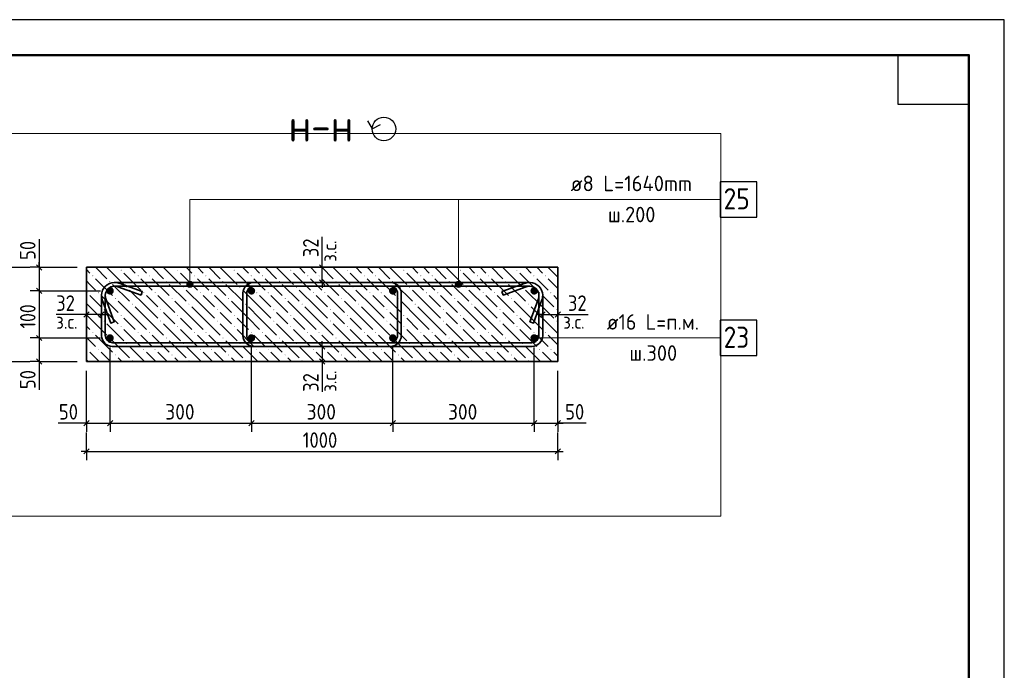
# Model space of a CAD drawing. Header units: millimetres. Extents: x 0 to 42000, y 0 to 29700.
# Tile 12 of 12: x 28072 to 42000, y 20491 to 29700. Entities that reach past the tile are written whole.
import ezdxf

# ---------------------------------------------------------------- set-up
doc = ezdxf.new("R2010")
doc.units = ezdxf.units.MM
for name, color, linetype, lineweight in [('S1 Продольная арматура', 7, 'Continuous', 35), ('Standard', 7, 'Continuous', 25), ('ЖБ Пилон', 7, 'Continuous', 35), ('Заголовок чертежа', 7, 'Continuous', 25), ('Позиционная метка линия выноска', 7, 'Continuous', 13)]:
    doc.layers.add(name, color=color, linetype=linetype, lineweight=lineweight)
doc.layers.add('Размерная выноска', color=7, linetype='Continuous')
doc.layers.add('Хомут', color=7, linetype='Continuous', lineweight=25, true_color=0x6e3c1e)
doc.styles.add('ISOCPEUR', font='txt')

msp = doc.modelspace()

# ---------------------------------------------------------------- hatches: boundary and pattern name
at = {"layer": 'S1 Продольная арматура', "linetype": 'Continuous', "lineweight": 18, "transparency": 33554687}
for points in [[(29403, 25862), (29399, 25882), (29387, 25899), (29370, 25911), (29350, 25915), (29329, 25911), (29312, 25899), (29300, 25882), (29296, 25862), (29300, 25841), (29312, 25824), (29329, 25812), (29350, 25808), (29370, 25812), (29387, 25824), (29399, 25841)], [(29403, 25862), (29399, 25882), (29387, 25899), (29370, 25911), (29350, 25915), (29329, 25911), (29312, 25899), (29300, 25882), (29296, 25862), (29300, 25841), (29312, 25824), (29329, 25812), (29350, 25808), (29370, 25812), (29387, 25824), (29399, 25841)], [(31403, 25862), (31399, 25882), (31387, 25899), (31370, 25911), (31350, 25915), (31329, 25911), (31312, 25899), (31300, 25882), (31296, 25862), (31300, 25841), (31312, 25824), (31329, 25812), (31350, 25808), (31370, 25812), (31387, 25824), (31399, 25841)], [(31403, 25862), (31399, 25882), (31387, 25899), (31370, 25911), (31350, 25915), (31329, 25911), (31312, 25899), (31300, 25882), (31296, 25862), (31300, 25841), (31312, 25824), (31329, 25812), (31350, 25808), (31370, 25812), (31387, 25824), (31399, 25841)], [(33403, 25862), (33399, 25882), (33387, 25899), (33370, 25911), (33350, 25915), (33329, 25911), (33312, 25899), (33300, 25882), (33296, 25862), (33300, 25841), (33312, 25824), (33329, 25812), (33350, 25808), (33370, 25812), (33387, 25824), (33399, 25841)], [(33403, 25862), (33399, 25882), (33387, 25899), (33370, 25911), (33350, 25915), (33329, 25911), (33312, 25899), (33300, 25882), (33296, 25862), (33300, 25841), (33312, 25824), (33329, 25812), (33350, 25808), (33370, 25812), (33387, 25824), (33399, 25841)], [(35403, 25862), (35399, 25882), (35387, 25899), (35370, 25911), (35350, 25915), (35329, 25911), (35312, 25899), (35300, 25882), (35296, 25862), (35300, 25841), (35312, 25824), (35329, 25812), (35350, 25808), (35370, 25812), (35387, 25824), (35399, 25841)], [(35403, 25862), (35399, 25882), (35387, 25899), (35370, 25911), (35350, 25915), (35329, 25911), (35312, 25899), (35300, 25882), (35296, 25862), (35300, 25841), (35312, 25824), (35329, 25812), (35350, 25808), (35370, 25812), (35387, 25824), (35399, 25841)], [(29403, 25195), (29399, 25215), (29387, 25233), (29370, 25244), (29350, 25248), (29329, 25244), (29312, 25233), (29300, 25215), (29296, 25195), (29300, 25175), (29312, 25157), (29329, 25146), (29350, 25142), (29370, 25146), (29387, 25157), (29399, 25175)], [(29403, 25195), (29399, 25215), (29387, 25233), (29370, 25244), (29350, 25248), (29329, 25244), (29312, 25233), (29300, 25215), (29296, 25195), (29300, 25175), (29312, 25157), (29329, 25146), (29350, 25142), (29370, 25146), (29387, 25157), (29399, 25175)], [(31403, 25195), (31399, 25215), (31387, 25233), (31370, 25244), (31350, 25248), (31329, 25244), (31312, 25233), (31300, 25215), (31296, 25195), (31300, 25175), (31312, 25157), (31329, 25146), (31350, 25142), (31370, 25146), (31387, 25157), (31399, 25175)], [(31403, 25195), (31399, 25215), (31387, 25233), (31370, 25244), (31350, 25248), (31329, 25244), (31312, 25233), (31300, 25215), (31296, 25195), (31300, 25175), (31312, 25157), (31329, 25146), (31350, 25142), (31370, 25146), (31387, 25157), (31399, 25175)], [(33403, 25195), (33399, 25215), (33387, 25233), (33370, 25244), (33350, 25248), (33329, 25244), (33312, 25233), (33300, 25215), (33296, 25195), (33300, 25175), (33312, 25157), (33329, 25146), (33350, 25142), (33370, 25146), (33387, 25157), (33399, 25175)], [(33403, 25195), (33399, 25215), (33387, 25233), (33370, 25244), (33350, 25248), (33329, 25244), (33312, 25233), (33300, 25215), (33296, 25195), (33300, 25175), (33312, 25157), (33329, 25146), (33350, 25142), (33370, 25146), (33387, 25157), (33399, 25175)], [(35403, 25195), (35399, 25215), (35387, 25233), (35370, 25244), (35350, 25248), (35329, 25244), (35312, 25233), (35300, 25215), (35296, 25195), (35300, 25175), (35312, 25157), (35329, 25146), (35350, 25142), (35370, 25146), (35387, 25157), (35399, 25175)], [(35403, 25195), (35399, 25215), (35387, 25233), (35370, 25244), (35350, 25248), (35329, 25244), (35312, 25233), (35300, 25215), (35296, 25195), (35300, 25175), (35312, 25157), (35329, 25146), (35350, 25142), (35370, 25146), (35387, 25157), (35399, 25175)]]:
    msp.add_hatch(color=7, dxfattribs=at).paths.add_polyline_path(points)
at = {"layer": 'ЖБ Пилон', "linetype": 'Continuous', "lineweight": 18, "transparency": 33554687}
for points in [[(29100, 26074), (29106, 26081), (29113, 26074), (29106, 26068)], [(29500, 26154), (29506, 26161), (29513, 26154), (29506, 26148)], [(29740, 26074), (29746, 26081), (29753, 26074), (29746, 26068)], [(29900, 26074), (29906, 26081), (29913, 26074), (29906, 26068)], [(30300, 26154), (30306, 26161), (30313, 26154), (30306, 26148)], [(30540, 26074), (30546, 26081), (30553, 26074), (30546, 26068)], [(30700, 26074), (30706, 26081), (30713, 26074), (30706, 26068)], [(31100, 26154), (31106, 26161), (31113, 26154), (31106, 26148)], [(31340, 26074), (31346, 26081), (31353, 26074), (31346, 26068)], [(31500, 26074), (31506, 26081), (31513, 26074), (31506, 26068)], [(31900, 26154), (31906, 26161), (31913, 26154), (31906, 26148)], [(32140, 26074), (32146, 26081), (32153, 26074), (32146, 26068)], [(32300, 26074), (32306, 26081), (32313, 26074), (32306, 26068)], [(32700, 26154), (32706, 26161), (32713, 26154), (32706, 26148)], [(32940, 26074), (32946, 26081), (32953, 26074), (32946, 26068)], [(33100, 26074), (33106, 26081), (33113, 26074), (33106, 26068)], [(33500, 26154), (33506, 26161), (33513, 26154), (33506, 26148)], [(33740, 26074), (33746, 26081), (33753, 26074), (33746, 26068)], [(33900, 26074), (33906, 26081), (33913, 26074), (33906, 26068)], [(34300, 26154), (34306, 26161), (34313, 26154), (34306, 26148)], [(34540, 26074), (34546, 26081), (34553, 26074), (34546, 26068)], [(34700, 26074), (34706, 26081), (34713, 26074), (34706, 26068)], [(35100, 26154), (35106, 26161), (35113, 26154), (35106, 26148)], [(35340, 26074), (35346, 26081), (35353, 26074), (35346, 26068)], [(35500, 26074), (35506, 26081), (35513, 26074), (35506, 26068)], [(29340, 25994), (29346, 26001), (29353, 25994), (29346, 25988)], [(29580, 25914), (29586, 25921), (29593, 25914), (29586, 25908)], [(30140, 25994), (30146, 26001), (30153, 25994), (30146, 25988)], [(30380, 25914), (30386, 25921), (30393, 25914), (30386, 25908)], [(30940, 25994), (30946, 26001), (30953, 25994), (30946, 25988)], [(31180, 25914), (31186, 25921), (31193, 25914), (31186, 25908)], [(31740, 25994), (31746, 26001), (31753, 25994), (31746, 25988)], [(31980, 25914), (31986, 25921), (31993, 25914), (31986, 25908)], [(32540, 25994), (32546, 26001), (32553, 25994), (32546, 25988)], [(32780, 25914), (32786, 25921), (32793, 25914), (32786, 25908)], [(33340, 25994), (33346, 26001), (33353, 25994), (33346, 25988)], [(33580, 25914), (33586, 25921), (33593, 25914), (33586, 25908)], [(34140, 25994), (34146, 26001), (34153, 25994), (34146, 25988)], [(34380, 25914), (34386, 25921), (34393, 25914), (34386, 25908)], [(34940, 25994), (34946, 26001), (34953, 25994), (34946, 25988)], [(35180, 25914), (35186, 25921), (35193, 25914), (35186, 25908)], [(29020, 25834), (29026, 25841), (29033, 25834), (29026, 25828)], [(29180, 25834), (29186, 25841), (29193, 25834), (29186, 25828)], [(29820, 25834), (29826, 25841), (29833, 25834), (29826, 25828)], [(29980, 25834), (29986, 25841), (29993, 25834), (29986, 25828)], [(30620, 25834), (30626, 25841), (30633, 25834), (30626, 25828)], [(30780, 25834), (30786, 25841), (30793, 25834), (30786, 25828)], [(31420, 25834), (31426, 25841), (31433, 25834), (31426, 25828)], [(31580, 25834), (31586, 25841), (31593, 25834), (31586, 25828)], [(32220, 25834), (32226, 25841), (32233, 25834), (32226, 25828)], [(32380, 25834), (32386, 25841), (32393, 25834), (32386, 25828)], [(33020, 25834), (33026, 25841), (33033, 25834), (33026, 25828)], [(33180, 25834), (33186, 25841), (33193, 25834), (33186, 25828)], [(33820, 25834), (33826, 25841), (33833, 25834), (33826, 25828)], [(33980, 25834), (33986, 25841), (33993, 25834), (33986, 25828)], [(34620, 25834), (34626, 25841), (34633, 25834), (34626, 25828)], [(34780, 25834), (34786, 25841), (34793, 25834), (34786, 25828)], [(35420, 25834), (35426, 25841), (35433, 25834), (35426, 25828)], [(35580, 25834), (35586, 25841), (35593, 25834), (35586, 25828)], [(29420, 25754), (29426, 25761), (29433, 25754), (29426, 25748)], [(29660, 25674), (29666, 25681), (29673, 25674), (29666, 25668)], [(30220, 25754), (30226, 25761), (30233, 25754), (30226, 25748)], [(30460, 25674), (30466, 25681), (30473, 25674), (30466, 25668)], [(31020, 25754), (31026, 25761), (31033, 25754), (31026, 25748)], [(31260, 25674), (31266, 25681), (31273, 25674), (31266, 25668)], [(31820, 25754), (31826, 25761), (31833, 25754), (31826, 25748)], [(32060, 25674), (32066, 25681), (32073, 25674), (32066, 25668)], [(32620, 25754), (32626, 25761), (32633, 25754), (32626, 25748)], [(32860, 25674), (32866, 25681), (32873, 25674), (32866, 25668)], [(33420, 25754), (33426, 25761), (33433, 25754), (33426, 25748)], [(33660, 25674), (33666, 25681), (33673, 25674), (33666, 25668)], [(34220, 25754), (34226, 25761), (34233, 25754), (34226, 25748)], [(34460, 25674), (34466, 25681), (34473, 25674), (34466, 25668)], [(35020, 25754), (35026, 25761), (35033, 25754), (35026, 25748)], [(35260, 25674), (35266, 25681), (35273, 25674), (35266, 25668)], [(29260, 25594), (29266, 25601), (29273, 25594), (29266, 25588)], [(29500, 25514), (29506, 25521), (29513, 25514), (29506, 25508)], [(30060, 25594), (30066, 25601), (30073, 25594), (30066, 25588)], [(30300, 25514), (30306, 25521), (30313, 25514), (30306, 25508)], [(30860, 25594), (30866, 25601), (30873, 25594), (30866, 25588)], [(31100, 25514), (31106, 25521), (31113, 25514), (31106, 25508)], [(31660, 25594), (31666, 25601), (31673, 25594), (31666, 25588)], [(31900, 25514), (31906, 25521), (31913, 25514), (31906, 25508)], [(32460, 25594), (32466, 25601), (32473, 25594), (32466, 25588)], [(32700, 25514), (32706, 25521), (32713, 25514), (32706, 25508)], [(33260, 25594), (33266, 25601), (33273, 25594), (33266, 25588)], [(33500, 25514), (33506, 25521), (33513, 25514), (33506, 25508)], [(34060, 25594), (34066, 25601), (34073, 25594), (34066, 25588)], [(34300, 25514), (34306, 25521), (34313, 25514), (34306, 25508)], [(34860, 25594), (34866, 25601), (34873, 25594), (34866, 25588)], [(35100, 25514), (35106, 25521), (35113, 25514), (35106, 25508)], [(35660, 25594), (35666, 25601), (35673, 25594), (35666, 25588)], [(29260, 25434), (29266, 25441), (29273, 25434), (29266, 25428)], [(29500, 25354), (29506, 25361), (29513, 25354), (29506, 25348)], [(30060, 25434), (30066, 25441), (30073, 25434), (30066, 25428)], [(30300, 25354), (30306, 25361), (30313, 25354), (30306, 25348)], [(30860, 25434), (30866, 25441), (30873, 25434), (30866, 25428)], [(31100, 25354), (31106, 25361), (31113, 25354), (31106, 25348)], [(31660, 25434), (31666, 25441), (31673, 25434), (31666, 25428)], [(31900, 25354), (31906, 25361), (31913, 25354), (31906, 25348)], [(32460, 25434), (32466, 25441), (32473, 25434), (32466, 25428)], [(32700, 25354), (32706, 25361), (32713, 25354), (32706, 25348)], [(33260, 25434), (33266, 25441), (33273, 25434), (33266, 25428)], [(33500, 25354), (33506, 25361), (33513, 25354), (33506, 25348)], [(34060, 25434), (34066, 25441), (34073, 25434), (34066, 25428)], [(34300, 25354), (34306, 25361), (34313, 25354), (34306, 25348)], [(34860, 25434), (34866, 25441), (34873, 25434), (34866, 25428)], [(35100, 25354), (35106, 25361), (35113, 25354), (35106, 25348)], [(35660, 25434), (35666, 25441), (35673, 25434), (35666, 25428)], [(29100, 25274), (29106, 25281), (29113, 25274), (29106, 25268)], [(29740, 25274), (29746, 25281), (29753, 25274), (29746, 25268)], [(29900, 25274), (29906, 25281), (29913, 25274), (29906, 25268)], [(30540, 25274), (30546, 25281), (30553, 25274), (30546, 25268)], [(30700, 25274), (30706, 25281), (30713, 25274), (30706, 25268)], [(31340, 25274), (31346, 25281), (31353, 25274), (31346, 25268)], [(31500, 25274), (31506, 25281), (31513, 25274), (31506, 25268)], [(32140, 25274), (32146, 25281), (32153, 25274), (32146, 25268)], [(32300, 25274), (32306, 25281), (32313, 25274), (32306, 25268)], [(32940, 25274), (32946, 25281), (32953, 25274), (32946, 25268)], [(33100, 25274), (33106, 25281), (33113, 25274), (33106, 25268)], [(33740, 25274), (33746, 25281), (33753, 25274), (33746, 25268)], [(33900, 25274), (33906, 25281), (33913, 25274), (33906, 25268)], [(34540, 25274), (34546, 25281), (34553, 25274), (34546, 25268)], [(34700, 25274), (34706, 25281), (34713, 25274), (34706, 25268)], [(35340, 25274), (35346, 25281), (35353, 25274), (35346, 25268)], [(35500, 25274), (35506, 25281), (35513, 25274), (35506, 25268)], [(29340, 25194), (29346, 25201), (29353, 25194), (29346, 25188)], [(29580, 25114), (29586, 25121), (29593, 25114), (29586, 25108)], [(30140, 25194), (30146, 25201), (30153, 25194), (30146, 25188)], [(30380, 25114), (30386, 25121), (30393, 25114), (30386, 25108)], [(30940, 25194), (30946, 25201), (30953, 25194), (30946, 25188)], [(31180, 25114), (31186, 25121), (31193, 25114), (31186, 25108)], [(31740, 25194), (31746, 25201), (31753, 25194), (31746, 25188)], [(31980, 25114), (31986, 25121), (31993, 25114), (31986, 25108)], [(32540, 25194), (32546, 25201), (32553, 25194), (32546, 25188)], [(32780, 25114), (32786, 25121), (32793, 25114), (32786, 25108)], [(33340, 25194), (33346, 25201), (33353, 25194), (33346, 25188)], [(33580, 25114), (33586, 25121), (33593, 25114), (33586, 25108)], [(34140, 25194), (34146, 25201), (34153, 25194), (34146, 25188)], [(34380, 25114), (34386, 25121), (34393, 25114), (34386, 25108)], [(34940, 25194), (34946, 25201), (34953, 25194), (34946, 25188)], [(35180, 25114), (35186, 25121), (35193, 25114), (35186, 25108)], [(29020, 25034), (29026, 25041), (29033, 25034), (29026, 25028)], [(29180, 25034), (29186, 25041), (29193, 25034), (29186, 25028)], [(29420, 24954), (29426, 24961), (29433, 24954), (29426, 24948)], [(29820, 25034), (29826, 25041), (29833, 25034), (29826, 25028)], [(29980, 25034), (29986, 25041), (29993, 25034), (29986, 25028)], [(30220, 24954), (30226, 24961), (30233, 24954), (30226, 24948)], [(30620, 25034), (30626, 25041), (30633, 25034), (30626, 25028)], [(30780, 25034), (30786, 25041), (30793, 25034), (30786, 25028)], [(31020, 24954), (31026, 24961), (31033, 24954), (31026, 24948)], [(31420, 25034), (31426, 25041), (31433, 25034), (31426, 25028)], [(31580, 25034), (31586, 25041), (31593, 25034), (31586, 25028)], [(31820, 24954), (31826, 24961), (31833, 24954), (31826, 24948)], [(32220, 25034), (32226, 25041), (32233, 25034), (32226, 25028)], [(32380, 25034), (32386, 25041), (32393, 25034), (32386, 25028)], [(32620, 24954), (32626, 24961), (32633, 24954), (32626, 24948)], [(33020, 25034), (33026, 25041), (33033, 25034), (33026, 25028)], [(33180, 25034), (33186, 25041), (33193, 25034), (33186, 25028)], [(33420, 24954), (33426, 24961), (33433, 24954), (33426, 24948)], [(33820, 25034), (33826, 25041), (33833, 25034), (33826, 25028)], [(33980, 25034), (33986, 25041), (33993, 25034), (33986, 25028)], [(34220, 24954), (34226, 24961), (34233, 24954), (34226, 24948)], [(34620, 25034), (34626, 25041), (34633, 25034), (34626, 25028)], [(34780, 25034), (34786, 25041), (34793, 25034), (34786, 25028)], [(35020, 24954), (35026, 24961), (35033, 24954), (35026, 24948)], [(35420, 25034), (35426, 25041), (35433, 25034), (35426, 25028)], [(35580, 25034), (35586, 25041), (35593, 25034), (35586, 25028)], [(29660, 24874), (29666, 24881), (29673, 24874), (29666, 24868)], [(30460, 24874), (30466, 24881), (30473, 24874), (30466, 24868)], [(31260, 24874), (31266, 24881), (31273, 24874), (31266, 24868)], [(32060, 24874), (32066, 24881), (32073, 24874), (32066, 24868)], [(32860, 24874), (32866, 24881), (32873, 24874), (32866, 24868)], [(33660, 24874), (33666, 24881), (33673, 24874), (33666, 24868)], [(34460, 24874), (34466, 24881), (34473, 24874), (34466, 24868)], [(35260, 24874), (35266, 24881), (35273, 24874), (35266, 24868)]]:
    msp.add_hatch(color=7, dxfattribs=at).paths.add_polyline_path(points, flags=16)
at = {"layer": 'Позиционная метка линия выноска', "linetype": 'Continuous', "lineweight": 13, "transparency": 33554687}
for points in [[(30518, 25977), (30440, 25977), (30434, 25955)], [(30518, 25977), (30434, 25955), (30524, 25955)], [(30524, 25955), (30434, 25955), (30440, 25932)], [(30502, 25994), (30457, 25994), (30440, 25977)], [(30502, 25994), (30440, 25977), (30518, 25977)], [(30524, 25955), (30440, 25932), (30518, 25932)], [(30518, 25932), (30440, 25932), (30457, 25916)], [(30457, 25994), (30502, 25994), (30479, 26000)], [(30518, 25932), (30457, 25916), (30502, 25916)], [(30502, 25916), (30457, 25916), (30479, 25910)], [(34318, 25977), (34240, 25977), (34234, 25955)], [(34318, 25977), (34234, 25955), (34324, 25955)], [(34324, 25955), (34234, 25955), (34240, 25932)], [(34302, 25994), (34257, 25994), (34240, 25977)], [(34302, 25994), (34240, 25977), (34318, 25977)], [(34324, 25955), (34240, 25932), (34318, 25932)], [(34318, 25932), (34240, 25932), (34257, 25916)], [(34257, 25994), (34302, 25994), (34279, 26000)], [(34318, 25932), (34257, 25916), (34302, 25916)], [(34302, 25916), (34257, 25916), (34279, 25910)]]:
    msp.add_hatch(color=7, dxfattribs=at).paths.add_polyline_path(points)

# ---------------------------------------------------------------- linework, layer by layer
at = {"layer": 'S1 Продольная арматура', "color": 7, "linetype": 'Continuous', "lineweight": 25, "transparency": 33554687}
msp.add_lwpolyline([(37980, 24945), (38500, 24945), (38500, 25445), (37980, 25445), (37980, 24945)], dxfattribs=at)
at = {"layer": 'Standard', "color": 7, "linetype": 'Continuous', "lineweight": 35, "transparency": 33554687}
for p, q in [((41500, 27600), (41500, 20500)), ((41500, 27200), (41500, 20100))]:
    msp.add_line(p, q, dxfattribs=at)
at = {"layer": 'Standard', "color": 7, "linetype": 'Continuous', "lineweight": 50, "transparency": 33554687}
msp.add_line((41500, 27100), (41500, 23200), dxfattribs=at)
at = {"layer": 'Standard', "color": 7, "linetype": 'Continuous', "lineweight": -3, "transparency": 33554687}
for p, q in [((27946, 26195), (28213, 26195)), ((28346, 26195), (28221, 26195)), ((28346, 26195), (28346, 26270)), ((28346, 26195), (28471, 26195)), ((28346, 26195), (28883, 26195)), ((28346, 26195), (28346, 25862)), ((32350, 26195), (32225, 26195)), ((32350, 26195), (32350, 26270)), ((32350, 26195), (32475, 26195)), ((32350, 25981), (32350, 26195)), ((32350, 25981), (32225, 25981)), ((32350, 25981), (32475, 25981)), ((32350, 25981), (32350, 25906)), ((28346, 25862), (28221, 25862)), ((28346, 25862), (28471, 25862)), ((28346, 25862), (29216, 25862)), ((28346, 25862), (28346, 25195)), ((29016, 25528), (29016, 25653)), ((29230, 25528), (29230, 25653)), ((35470, 25528), (35470, 25653)), ((35683, 25528), (35683, 25653)), ((29016, 25528), (28941, 25528)), ((29016, 25528), (29016, 25403)), ((29230, 25528), (29016, 25528)), ((29230, 25528), (29230, 25403)), ((29230, 25528), (29305, 25528)), ((35470, 25528), (35395, 25528)), ((35470, 25528), (35470, 25403)), ((35470, 25528), (35683, 25528)), ((35683, 25528), (35683, 25403)), ((35683, 25528), (35758, 25528)), ((28346, 25195), (28221, 25195)), ((28346, 25195), (28471, 25195)), ((28346, 25195), (29216, 25195)), ((28346, 25195), (28346, 24862)), ((32350, 25075), (32225, 25075)), ((32350, 25075), (32350, 25150)), ((32350, 25075), (32475, 25075)), ((32350, 25075), (32350, 24862)), ((27946, 24862), (28213, 24862)), ((28346, 24862), (28221, 24862)), ((28346, 24862), (28471, 24862)), ((28346, 24862), (28883, 24862)), ((28346, 24862), (28346, 24787)), ((32350, 24862), (32225, 24862)), ((32350, 24862), (32475, 24862)), ((32350, 24862), (32350, 24787)), ((29016, 23990), (29016, 24115)), ((29350, 23990), (29350, 24115)), ((31350, 23990), (31350, 24115)), ((33350, 23990), (33350, 24115)), ((35350, 23990), (35350, 24115)), ((35683, 23990), (35683, 24115)), ((29016, 23990), (28941, 23990)), ((29016, 23990), (29016, 23865)), ((29016, 23990), (29350, 23990)), ((29350, 23990), (29350, 23865)), ((29350, 23990), (31350, 23990)), ((31350, 23990), (31350, 23865)), ((31350, 23990), (33350, 23990)), ((33350, 23990), (33350, 23865)), ((33350, 23990), (35350, 23990)), ((35350, 23990), (35350, 23865)), ((35350, 23990), (35683, 23990)), ((35683, 23990), (35683, 23865)), ((35683, 23990), (35758, 23990)), ((29016, 23590), (29016, 23857)), ((35683, 23590), (35683, 23857)), ((29016, 23590), (29016, 23715)), ((35683, 23590), (35683, 23715)), ((29016, 23590), (28941, 23590)), ((29016, 23590), (29016, 23465)), ((29016, 23590), (35683, 23590)), ((35683, 23590), (35683, 23465)), ((35683, 23590), (35758, 23590))]:
    msp.add_line(p, q, dxfattribs=at)
at = {"layer": 'Standard', "color": 7, "linetype": 'Continuous', "lineweight": 25, "transparency": 33554687}
for p, q in [((28308, 26232), (28383, 26157)), ((32387, 26157), (32312, 26232)), ((32387, 25944), (32312, 26019)), ((28308, 25899), (28383, 25824)), ((29054, 25566), (28979, 25491)), ((29267, 25566), (29192, 25491)), ((35432, 25491), (35507, 25566)), ((35646, 25491), (35721, 25566)), ((28308, 25232), (28383, 25157)), ((32312, 25113), (32387, 25038)), ((28308, 24899), (28383, 24824)), ((32312, 24899), (32387, 24824)), ((28979, 23953), (29054, 24028)), ((29312, 23953), (29387, 24028)), ((31312, 23953), (31387, 24028)), ((33312, 23953), (33387, 24028)), ((35312, 23953), (35387, 24028)), ((35646, 23953), (35721, 24028)), ((28979, 23553), (29054, 23628)), ((35646, 23553), (35721, 23628))]:
    msp.add_line(p, q, dxfattribs=at)
for points in [[(0, 0), (42000, 0), (42000, 29700), (0, 29700), (0, 0)], [(41500, 29200), (41500, 28500), (40500, 28500), (40500, 29200), (41500, 29200)]]:
    msp.add_lwpolyline(points, close=True, dxfattribs=at)
at = {"layer": 'Standard', "color": 7, "linetype": 'Continuous', "lineweight": 50, "transparency": 33554687}
msp.add_lwpolyline([(2000, 29200), (41500, 29200), (41500, 500), (2000, 500), (2000, 29200)], close=True, dxfattribs=at)
at = {"layer": 'Standard', "color": 7, "linetype": 'Continuous', "lineweight": 13, "transparency": 33554687}
msp.add_lwpolyline([(41500, 29200), (23822, 29200), (23822, 11522), (41500, 11522), (41500, 29200)], dxfattribs=at)
at = {"layer": 'Standard', "color": 7, "linetype": 'Continuous', "lineweight": 25, "transparency": 33554687}
msp.add_lwpolyline([(32994, 28270), (33057, 28153), (33175, 28217)], dxfattribs=at)
at = {"layer": 'Standard', "color": 254, "linetype": 'Continuous', "lineweight": 18, "true_color": 0xc4c4ff, "transparency": 33554687}
msp.add_lwpolyline([(27124, 22675), (37988, 22675), (37988, 28087), (27124, 28087), (27124, 22675)], dxfattribs=at)
at = {"layer": 'Standard', "color": 7, "linetype": 'Continuous', "lineweight": -3, "transparency": 33554687}
for points in [[(29350, 23990), (29350, 24007), (29350, 24007), (29350, 24007), (29350, 24007), (29350, 24007), (29350, 24007), (29350, 24007), (29350, 24007), (29350, 24311), (29350, 24311), (29350, 25062)], [(31350, 23990), (31350, 24007), (31350, 24007), (31350, 24007), (31350, 24007), (31350, 24007), (31350, 24007), (31350, 25062)], [(33350, 23990), (33350, 24007), (33350, 24007), (33350, 24007), (33350, 24007), (33350, 25062)], [(35350, 23990), (35350, 24007), (35350, 24007), (35350, 25062)], [(29016, 23990), (29016, 24007), (29016, 24007), (29016, 24007), (29016, 24007), (29016, 24007), (29016, 24007), (29016, 24007), (29016, 24007), (29016, 24177), (29016, 24177), (29016, 24728)], [(35683, 23990), (35683, 24007), (35683, 24007), (35683, 24728)]]:
    msp.add_lwpolyline(points, dxfattribs=at)
at = {"layer": 'Standard', "color": 7, "linetype": 'Continuous', "lineweight": 25, "transparency": 33554687}
msp.add_circle((33224, 28153), 167, dxfattribs=at)
at = {"layer": 'ЖБ Пилон', "color": 7, "linetype": 'Continuous', "lineweight": 35, "transparency": 33554687}
for p, q in [((29016, 26195), (29016, 24862)), ((35683, 26195), (29016, 26195)), ((35683, 24862), (35683, 26195)), ((29016, 24862), (35683, 24862))]:
    msp.add_line(p, q, dxfattribs=at)
at = {"layer": 'ЖБ Пилон', "color": 9, "linetype": 'Continuous', "lineweight": 18, "true_color": 0xc7c7c7, "transparency": 33554687}
for p, q in [((29145, 26195), (29306, 26034)), ((29306, 26194), (29546, 25954)), ((29466, 26194), (29465, 26195)), ((29625, 26195), (29706, 26114)), ((29785, 26195), (29866, 26114)), ((29945, 26195), (30106, 26034)), ((30106, 26194), (30346, 25954)), ((30266, 26194), (30265, 26195)), ((30425, 26195), (30506, 26114)), ((30585, 26195), (30666, 26114)), ((30745, 26195), (30906, 26034)), ((30906, 26194), (31146, 25954)), ((31066, 26194), (31065, 26195)), ((31225, 26195), (31306, 26114)), ((31385, 26195), (31466, 26114)), ((31545, 26195), (31706, 26034)), ((31706, 26194), (31946, 25954)), ((31866, 26194), (31865, 26195)), ((32025, 26195), (32106, 26114)), ((32185, 26195), (32266, 26114)), ((32345, 26195), (32506, 26034)), ((32506, 26194), (32746, 25954)), ((32666, 26194), (32665, 26195)), ((32825, 26195), (32906, 26114)), ((32985, 26195), (33066, 26114)), ((33145, 26195), (33306, 26034)), ((33306, 26194), (33546, 25954)), ((33466, 26194), (33465, 26195)), ((33625, 26195), (33706, 26114)), ((33785, 26195), (33866, 26114)), ((33945, 26195), (34106, 26034)), ((34106, 26194), (34346, 25954)), ((34266, 26194), (34265, 26195)), ((34425, 26195), (34506, 26114)), ((34585, 26195), (34666, 26114)), ((34745, 26195), (34906, 26034)), ((34906, 26194), (35146, 25954)), ((35066, 26194), (35065, 26195)), ((35225, 26195), (35306, 26114)), ((35385, 26195), (35466, 26114)), ((35545, 26195), (35683, 26057)), ((29016, 26164), (29066, 26114)), ((29546, 26114), (29786, 25874)), ((30346, 26114), (30586, 25874)), ((31146, 26114), (31386, 25874)), ((31946, 26114), (32186, 25874)), ((32746, 26114), (32986, 25874)), ((33546, 26114), (33786, 25874)), ((34346, 26114), (34586, 25874)), ((35146, 26114), (35386, 25874)), ((29066, 25954), (29016, 26004)), ((29146, 25874), (29066, 25954)), ((29146, 26034), (29386, 25794)), ((29386, 25954), (29626, 25714)), ((29866, 25954), (29786, 26034)), ((29946, 25874), (29866, 25954)), ((29946, 26034), (30186, 25794)), ((30186, 25954), (30426, 25714)), ((30666, 25954), (30586, 26034)), ((30746, 25874), (30666, 25954)), ((30746, 26034), (30986, 25794)), ((30986, 25954), (31226, 25714)), ((31466, 25954), (31386, 26034)), ((31546, 25874), (31466, 25954)), ((31546, 26034), (31786, 25794)), ((31786, 25954), (32026, 25714)), ((32266, 25954), (32186, 26034)), ((32346, 25874), (32266, 25954)), ((32346, 26034), (32586, 25794)), ((32586, 25954), (32826, 25714)), ((33066, 25954), (32986, 26034)), ((33146, 25874), (33066, 25954)), ((33146, 26034), (33386, 25794)), ((33386, 25954), (33626, 25714)), ((33866, 25954), (33786, 26034)), ((33946, 25874), (33866, 25954)), ((33946, 26034), (34186, 25794)), ((34186, 25954), (34426, 25714)), ((34666, 25954), (34586, 26034)), ((34746, 25874), (34666, 25954)), ((34746, 26034), (34986, 25794)), ((34986, 25954), (35226, 25714)), ((35466, 25954), (35386, 26034)), ((35546, 25874), (35466, 25954)), ((35546, 26034), (35683, 25897)), ((29066, 25794), (29226, 25634)), ((29226, 25794), (29466, 25554)), ((29866, 25634), (29626, 25874)), ((29866, 25794), (30026, 25634)), ((30026, 25794), (30266, 25554)), ((30666, 25634), (30426, 25874)), ((30666, 25794), (30826, 25634)), ((30826, 25794), (31066, 25554)), ((31466, 25634), (31226, 25874)), ((31466, 25794), (31626, 25634)), ((31626, 25794), (31866, 25554)), ((32266, 25634), (32026, 25874)), ((32266, 25794), (32426, 25634)), ((32426, 25794), (32666, 25554)), ((33066, 25634), (32826, 25874)), ((33066, 25794), (33226, 25634)), ((33226, 25794), (33466, 25554)), ((33866, 25634), (33626, 25874)), ((33866, 25794), (34026, 25634)), ((34026, 25794), (34266, 25554)), ((34666, 25634), (34426, 25874)), ((34666, 25794), (34826, 25634)), ((34826, 25794), (35066, 25554)), ((35466, 25634), (35226, 25874)), ((35466, 25794), (35626, 25634)), ((35626, 25794), (35683, 25737)), ((29066, 25634), (29016, 25684)), ((29066, 25634), (29226, 25474)), ((29706, 25474), (29466, 25714)), ((29706, 25634), (29866, 25474)), ((29866, 25634), (30026, 25474)), ((30506, 25474), (30266, 25714)), ((30506, 25634), (30666, 25474)), ((30666, 25634), (30826, 25474)), ((31306, 25474), (31066, 25714)), ((31306, 25634), (31466, 25474)), ((31466, 25634), (31626, 25474)), ((32106, 25474), (31866, 25714)), ((32106, 25634), (32266, 25474)), ((32266, 25634), (32426, 25474)), ((32906, 25474), (32666, 25714)), ((32906, 25634), (33066, 25474)), ((33066, 25634), (33226, 25474)), ((33706, 25474), (33466, 25714)), ((33706, 25634), (33866, 25474)), ((33866, 25634), (34026, 25474)), ((34506, 25474), (34266, 25714)), ((34506, 25634), (34666, 25474)), ((34666, 25634), (34826, 25474)), ((35306, 25474), (35066, 25714)), ((35306, 25634), (35466, 25474)), ((35466, 25634), (35626, 25474)), ((29016, 25524), (29066, 25474)), ((29386, 25474), (29306, 25554)), ((30186, 25474), (30106, 25554)), ((30986, 25474), (30906, 25554)), ((31786, 25474), (31706, 25554)), ((32586, 25474), (32506, 25554)), ((33386, 25474), (33306, 25554)), ((34186, 25474), (34106, 25554)), ((34986, 25474), (34906, 25554)), ((29016, 25364), (29066, 25314)), ((29066, 25474), (29306, 25234)), ((29306, 25394), (29546, 25154)), ((29466, 25394), (29386, 25474)), ((29546, 25474), (29706, 25314)), ((29706, 25474), (29866, 25314)), ((29866, 25474), (30106, 25234)), ((30106, 25394), (30346, 25154)), ((30266, 25394), (30186, 25474)), ((30346, 25474), (30506, 25314)), ((30506, 25474), (30666, 25314)), ((30666, 25474), (30906, 25234)), ((30906, 25394), (31146, 25154)), ((31066, 25394), (30986, 25474)), ((31146, 25474), (31306, 25314)), ((31306, 25474), (31466, 25314)), ((31466, 25474), (31706, 25234)), ((31706, 25394), (31946, 25154)), ((31866, 25394), (31786, 25474)), ((31946, 25474), (32106, 25314)), ((32106, 25474), (32266, 25314)), ((32266, 25474), (32506, 25234)), ((32506, 25394), (32746, 25154)), ((32666, 25394), (32586, 25474)), ((32746, 25474), (32906, 25314)), ((32906, 25474), (33066, 25314)), ((33066, 25474), (33306, 25234)), ((33306, 25394), (33546, 25154)), ((33466, 25394), (33386, 25474)), ((33546, 25474), (33706, 25314)), ((33706, 25474), (33866, 25314)), ((33866, 25474), (34106, 25234)), ((34106, 25394), (34346, 25154)), ((34266, 25394), (34186, 25474)), ((34346, 25474), (34506, 25314)), ((34506, 25474), (34666, 25314)), ((34666, 25474), (34906, 25234)), ((34906, 25394), (35146, 25154)), ((35066, 25394), (34986, 25474)), ((35146, 25474), (35306, 25314)), ((35306, 25474), (35466, 25314)), ((35466, 25474), (35683, 25257)), ((29146, 25234), (29386, 24994)), ((29546, 25314), (29786, 25074)), ((29866, 25154), (29786, 25234)), ((29946, 25234), (30186, 24994)), ((30346, 25314), (30586, 25074)), ((30666, 25154), (30586, 25234)), ((30746, 25234), (30986, 24994)), ((31146, 25314), (31386, 25074)), ((31466, 25154), (31386, 25234)), ((31546, 25234), (31786, 24994)), ((31946, 25314), (32186, 25074)), ((32266, 25154), (32186, 25234)), ((32346, 25234), (32586, 24994)), ((32746, 25314), (32986, 25074)), ((33066, 25154), (32986, 25234)), ((33146, 25234), (33386, 24994)), ((33546, 25314), (33786, 25074)), ((33866, 25154), (33786, 25234)), ((33946, 25234), (34186, 24994)), ((34346, 25314), (34586, 25074)), ((34666, 25154), (34586, 25234)), ((34746, 25234), (34986, 24994)), ((35146, 25314), (35386, 25074)), ((35466, 25154), (35386, 25234)), ((35546, 25234), (35683, 25097)), ((29066, 25154), (29016, 25204)), ((29146, 25074), (29066, 25154)), ((29386, 25154), (29626, 24914)), ((29838, 24862), (29626, 25074)), ((29946, 25074), (29866, 25154)), ((30186, 25154), (30426, 24914)), ((30638, 24862), (30426, 25074)), ((30746, 25074), (30666, 25154)), ((30986, 25154), (31226, 24914)), ((31438, 24862), (31226, 25074)), ((31546, 25074), (31466, 25154)), ((31786, 25154), (32026, 24914)), ((32238, 24862), (32026, 25074)), ((32346, 25074), (32266, 25154)), ((32586, 25154), (32826, 24914)), ((33038, 24862), (32826, 25074)), ((33146, 25074), (33066, 25154)), ((33386, 25154), (33626, 24914)), ((33838, 24862), (33626, 25074)), ((33946, 25074), (33866, 25154)), ((34186, 25154), (34426, 24914)), ((34638, 24862), (34426, 25074)), ((34746, 25074), (34666, 25154)), ((34986, 25154), (35226, 24914)), ((35438, 24862), (35226, 25074)), ((35546, 25074), (35466, 25154)), ((29066, 24994), (29198, 24862)), ((29226, 24994), (29358, 24862)), ((29866, 24994), (29998, 24862)), ((30026, 24994), (30158, 24862)), ((30666, 24994), (30798, 24862)), ((30826, 24994), (30958, 24862)), ((31466, 24994), (31598, 24862)), ((31626, 24994), (31758, 24862)), ((32266, 24994), (32398, 24862)), ((32426, 24994), (32558, 24862)), ((33066, 24994), (33198, 24862)), ((33226, 24994), (33358, 24862)), ((33866, 24994), (33998, 24862)), ((34026, 24994), (34158, 24862)), ((34666, 24994), (34798, 24862)), ((34826, 24994), (34958, 24862)), ((35466, 24994), (35598, 24862)), ((35626, 24994), (35683, 24937)), ((29038, 24862), (29016, 24884)), ((29518, 24862), (29466, 24914)), ((30318, 24862), (30266, 24914)), ((31118, 24862), (31066, 24914)), ((31918, 24862), (31866, 24914)), ((32718, 24862), (32666, 24914)), ((33518, 24862), (33466, 24914)), ((34318, 24862), (34266, 24914)), ((35118, 24862), (35066, 24914))]:
    msp.add_line(p, q, dxfattribs=at)
at = {"layer": 'Позиционная метка линия выноска', "color": 7, "linetype": 'Continuous', "lineweight": 13, "transparency": 33554687}
for p, q in [((30434, 25955), (30434, 25955)), ((30479, 26000), (30479, 26000)), ((30479, 25910), (30479, 25910)), ((30524, 25955), (30524, 25955)), ((34234, 25955), (34234, 25955)), ((34279, 26000), (34279, 26000)), ((34279, 25910), (34279, 25910)), ((34324, 25955), (34324, 25955)), ((35350, 25195), (37980, 25195))]:
    msp.add_line(p, q, dxfattribs=at)
for points in [[(34279, 27155), (30479, 27155), (30479, 25955)], [(37980, 27155), (34279, 27155), (34279, 25955)]]:
    msp.add_lwpolyline(points, dxfattribs=at)
for centre in [(30479, 25955), (34279, 25955)]:
    msp.add_circle(centre, 45, dxfattribs=at)
at = {"layer": 'Размерная выноска', "color": 7, "linetype": 'Continuous', "lineweight": -3, "transparency": 33554687}
for p, q in [((32350, 26195), (32350, 26625)), ((28346, 26595), (28346, 26195)), ((29016, 25528), (28586, 25528)), ((35683, 25528), (36113, 25528)), ((28346, 24862), (28346, 24462)), ((32350, 24862), (32350, 24431)), ((29016, 23990), (28616, 23990)), ((36083, 23990), (35683, 23990))]:
    msp.add_line(p, q, dxfattribs=at)
at = {"layer": 'Хомут', "color": 7, "linetype": 'Continuous', "lineweight": 25, "transparency": 33554687}
msp.add_lwpolyline([(37980, 26905), (38500, 26905), (38500, 27405), (37980, 27405), (37980, 26905)], dxfattribs=at)
at = {"layer": 'Хомут', "color": 7, "linetype": 'Continuous', "lineweight": 35, "transparency": 33554687}
for points in [[(29788, 25802), (29461, 25921), (29456, 25922), (29450, 25924), (29445, 25925), (29439, 25926), (29434, 25927), (29429, 25928), (29423, 25928), (29417, 25928), (29411, 25928), (29387, 25925), (29363, 25917), (29340, 25904), (29322, 25889), (29307, 25871), (29294, 25849), (29286, 25824), (29283, 25800), (29283, 25228), (29286, 25210), (29292, 25190), (29302, 25173), (29314, 25159), (29328, 25147), (29345, 25137), (29364, 25131), (29383, 25128), (33316, 25128), (33335, 25131), (33354, 25137), (33372, 25147), (33386, 25159), (33398, 25173), (33407, 25190), (33414, 25210), (33416, 25228), (33416, 25828), (33414, 25847), (33407, 25866), (33398, 25884), (33386, 25898), (33372, 25910), (33354, 25919), (33335, 25926), (33316, 25928), (29411, 25928), (29387, 25925), (29363, 25917), (29340, 25904), (29322, 25889), (29307, 25871), (29294, 25849), (29286, 25824), (29283, 25800), (29283, 25794), (29283, 25788), (29284, 25783), (29284, 25777), (29285, 25772), (29286, 25766), (29287, 25761), (29289, 25756), (29291, 25750), (29410, 25424), (29360, 25405), (29240, 25733), (29238, 25740), (29236, 25748), (29234, 25755), (29233, 25763), (29231, 25770), (29230, 25778), (29230, 25785), (29230, 25793), (29230, 25804), (29234, 25836), (29245, 25870), (29263, 25901), (29284, 25927), (29310, 25949), (29341, 25966), (29375, 25977), (29408, 25982), (33320, 25982), (33347, 25978), (33376, 25968), (33402, 25954), (33424, 25936), (33442, 25914), (33456, 25888), (33466, 25859), (33470, 25832), (33470, 25225), (33466, 25197), (33456, 25169), (33442, 25143), (33424, 25121), (33402, 25103), (33376, 25088), (33347, 25079), (33320, 25075), (29379, 25075), (29352, 25079), (29324, 25088), (29297, 25103), (29276, 25121), (29258, 25143), (29243, 25169), (29233, 25197), (29230, 25225), (29230, 25804), (29234, 25836), (29245, 25870), (29263, 25901), (29284, 25927), (29310, 25949), (29341, 25966), (29375, 25977), (29408, 25982), (29418, 25982), (29426, 25981), (29434, 25981), (29441, 25980), (29449, 25979), (29456, 25977), (29464, 25976), (29471, 25973), (29478, 25971), (29806, 25852), (29788, 25802)], [(29788, 25802), (29461, 25921), (29456, 25922), (29450, 25924), (29445, 25925), (29439, 25926), (29434, 25927), (29429, 25928), (29423, 25928), (29417, 25928), (29411, 25928), (29387, 25925), (29363, 25917), (29340, 25904), (29322, 25889), (29307, 25871), (29294, 25849), (29286, 25824), (29283, 25800), (29283, 25228), (29286, 25210), (29292, 25190), (29302, 25173), (29314, 25159), (29328, 25147), (29345, 25137), (29364, 25131), (29383, 25128), (33316, 25128), (33335, 25131), (33354, 25137), (33372, 25147), (33386, 25159), (33398, 25173), (33407, 25190), (33414, 25210), (33416, 25228), (33416, 25828), (33414, 25847), (33407, 25866), (33398, 25884), (33386, 25898), (33372, 25910), (33354, 25919), (33335, 25926), (33316, 25928), (29411, 25928), (29387, 25925), (29363, 25917), (29340, 25904), (29322, 25889), (29307, 25871), (29294, 25849), (29286, 25824), (29283, 25800), (29283, 25794), (29283, 25788), (29284, 25783), (29284, 25777), (29285, 25772), (29286, 25766), (29287, 25761), (29289, 25756), (29291, 25750), (29410, 25424), (29360, 25405), (29240, 25733), (29238, 25740), (29236, 25748), (29234, 25755), (29233, 25763), (29231, 25770), (29230, 25778), (29230, 25785), (29230, 25793), (29230, 25804), (29234, 25836), (29245, 25870), (29263, 25901), (29284, 25927), (29310, 25949), (29341, 25966), (29375, 25977), (29408, 25982), (33320, 25982), (33347, 25978), (33376, 25968), (33402, 25954), (33424, 25936), (33442, 25914), (33456, 25888), (33466, 25859), (33470, 25832), (33470, 25225), (33466, 25197), (33456, 25169), (33442, 25143), (33424, 25121), (33402, 25103), (33376, 25088), (33347, 25079), (33320, 25075), (29379, 25075), (29352, 25079), (29324, 25088), (29297, 25103), (29276, 25121), (29258, 25143), (29243, 25169), (29233, 25197), (29230, 25225), (29230, 25804), (29234, 25836), (29245, 25870), (29263, 25901), (29284, 25927), (29310, 25949), (29341, 25966), (29375, 25977), (29408, 25982), (29418, 25982), (29426, 25981), (29434, 25981), (29441, 25980), (29449, 25979), (29456, 25977), (29464, 25976), (29471, 25973), (29478, 25971), (29806, 25852), (29788, 25802)], [(34893, 25852), (35221, 25971), (35228, 25973), (35236, 25976), (35243, 25977), (35251, 25979), (35258, 25980), (35266, 25981), (35274, 25981), (35281, 25982), (35292, 25982), (35324, 25977), (35358, 25966), (35389, 25949), (35415, 25927), (35437, 25901), (35454, 25870), (35465, 25836), (35470, 25804), (35470, 25225), (35466, 25197), (35456, 25169), (35442, 25143), (35424, 25121), (35402, 25103), (35376, 25088), (35347, 25079), (35320, 25075), (31379, 25075), (31352, 25079), (31324, 25088), (31297, 25103), (31276, 25121), (31258, 25143), (31243, 25169), (31233, 25197), (31230, 25225), (31230, 25832), (31233, 25859), (31243, 25888), (31258, 25914), (31276, 25936), (31297, 25954), (31324, 25968), (31352, 25978), (31379, 25982), (35292, 25982), (35324, 25977), (35358, 25966), (35389, 25949), (35415, 25927), (35437, 25901), (35454, 25870), (35465, 25836), (35470, 25804), (35470, 25793), (35469, 25785), (35469, 25778), (35468, 25770), (35467, 25763), (35465, 25755), (35464, 25748), (35461, 25740), (35459, 25733), (35340, 25405), (35290, 25424), (35409, 25750), (35410, 25756), (35412, 25761), (35413, 25766), (35414, 25772), (35415, 25777), (35416, 25783), (35416, 25788), (35416, 25794), (35416, 25800), (35413, 25824), (35405, 25849), (35392, 25871), (35377, 25889), (35359, 25904), (35337, 25917), (35312, 25925), (35288, 25928), (31383, 25928), (31364, 25926), (31345, 25919), (31328, 25910), (31314, 25898), (31302, 25884), (31292, 25866), (31286, 25847), (31283, 25828), (31283, 25228), (31286, 25210), (31292, 25190), (31302, 25173), (31314, 25159), (31328, 25147), (31345, 25137), (31364, 25131), (31383, 25128), (35316, 25128), (35335, 25131), (35354, 25137), (35372, 25147), (35386, 25159), (35398, 25173), (35407, 25190), (35414, 25210), (35416, 25228), (35416, 25800), (35413, 25824), (35405, 25849), (35392, 25871), (35377, 25889), (35359, 25904), (35337, 25917), (35312, 25925), (35288, 25928), (35282, 25928), (35276, 25928), (35271, 25928), (35265, 25927), (35260, 25926), (35254, 25925), (35249, 25924), (35244, 25922), (35238, 25921), (34912, 25802), (34893, 25852)], [(34893, 25852), (35221, 25971), (35228, 25973), (35236, 25976), (35243, 25977), (35251, 25979), (35258, 25980), (35266, 25981), (35274, 25981), (35281, 25982), (35292, 25982), (35324, 25977), (35358, 25966), (35389, 25949), (35415, 25927), (35437, 25901), (35454, 25870), (35465, 25836), (35470, 25804), (35470, 25225), (35466, 25197), (35456, 25169), (35442, 25143), (35424, 25121), (35402, 25103), (35376, 25088), (35347, 25079), (35320, 25075), (31379, 25075), (31352, 25079), (31324, 25088), (31297, 25103), (31276, 25121), (31258, 25143), (31243, 25169), (31233, 25197), (31230, 25225), (31230, 25832), (31233, 25859), (31243, 25888), (31258, 25914), (31276, 25936), (31297, 25954), (31324, 25968), (31352, 25978), (31379, 25982), (35292, 25982), (35324, 25977), (35358, 25966), (35389, 25949), (35415, 25927), (35437, 25901), (35454, 25870), (35465, 25836), (35470, 25804), (35470, 25793), (35469, 25785), (35469, 25778), (35468, 25770), (35467, 25763), (35465, 25755), (35464, 25748), (35461, 25740), (35459, 25733), (35340, 25405), (35290, 25424), (35409, 25750), (35410, 25756), (35412, 25761), (35413, 25766), (35414, 25772), (35415, 25777), (35416, 25783), (35416, 25788), (35416, 25794), (35416, 25800), (35413, 25824), (35405, 25849), (35392, 25871), (35377, 25889), (35359, 25904), (35337, 25917), (35312, 25925), (35288, 25928), (31383, 25928), (31364, 25926), (31345, 25919), (31328, 25910), (31314, 25898), (31302, 25884), (31292, 25866), (31286, 25847), (31283, 25828), (31283, 25228), (31286, 25210), (31292, 25190), (31302, 25173), (31314, 25159), (31328, 25147), (31345, 25137), (31364, 25131), (31383, 25128), (35316, 25128), (35335, 25131), (35354, 25137), (35372, 25147), (35386, 25159), (35398, 25173), (35407, 25190), (35414, 25210), (35416, 25228), (35416, 25800), (35413, 25824), (35405, 25849), (35392, 25871), (35377, 25889), (35359, 25904), (35337, 25917), (35312, 25925), (35288, 25928), (35282, 25928), (35276, 25928), (35271, 25928), (35265, 25927), (35260, 25926), (35254, 25925), (35249, 25924), (35244, 25922), (35238, 25921), (34912, 25802), (34893, 25852)]]:
    msp.add_lwpolyline(points, dxfattribs=at)

# ---------------------------------------------------------------- texts
at = {"layer": 'S1 Продольная арматура', "color": 7, "linetype": 'Continuous', "lineweight": 13, "transparency": 33554687, "attachment_point": 7, "style": 'ISOCPEUR'}
for s, insert, char_height, width in [('\\W0.94;ø16 L=п.м. ', (36377, 25312), 220, 1599.14), ('\\W0.87;23', (38030, 25055), 300, 550.81), ('\\W0.95;ш.300 ', (36696, 24872), 220, 962.13)]:
    msp.add_mtext(s, dxfattribs=dict(at, insert=insert, char_height=char_height, width=width))
at = {"layer": 'Standard', "color": 7, "linetype": 'Continuous', "lineweight": 25, "transparency": 33554687, "char_height": 220, "attachment_point": 7, "rotation": 90, "style": 'ISOCPEUR'}
for s, insert, width in [('\\W0.87;32', (32300, 26338), 403.93), ('\\W0.87;50', (28296, 26299), 403.93), ('\\W0.83;100', (28296, 25330), 508.57), ('\\W0.87;50', (28296, 24471), 403.93), ('\\W0.87;32', (32300, 24432), 403.93)]:
    msp.add_mtext(s, dxfattribs=dict(at, insert=insert, width=width))
at = {"layer": 'Standard', "color": 7, "linetype": 'Continuous', "lineweight": 18, "transparency": 33554687, "char_height": 200, "width": 459.94, "attachment_point": 7, "rotation": 90, "style": 'ISOCPEUR'}
for insert in [(32553, 26273), (32553, 24433)]:
    msp.add_mtext('\\W0.90;з.с.', dxfattribs=dict(at, insert=insert))
at = {"layer": 'Standard', "color": 7, "linetype": 'Continuous', "lineweight": 25, "transparency": 33554687, "char_height": 220, "attachment_point": 7, "style": 'ISOCPEUR'}
for s, insert, width in [('\\W0.87;32', (28587, 25578), 403.92), ('\\W0.87;32', (35826, 25578), 403.93), ('\\W0.87;50', (28626, 24040), 403.92), ('\\W0.91;300', (30130, 24040), 561.99), ('\\W0.91;300', (32130, 24040), 561.99), ('\\W0.91;300', (34130, 24040), 561.99), ('\\W0.87;50', (35787, 24040), 403.93), ('\\W0.87;1000', (32075, 23640), 666.9)]:
    msp.add_mtext(s, dxfattribs=dict(at, insert=insert, width=width))
at = {"layer": 'Standard', "color": 7, "linetype": 'Continuous', "lineweight": 18, "transparency": 33554687, "char_height": 200, "attachment_point": 7, "style": 'ISOCPEUR'}
for insert, width in [((28588, 25325), 459.96), ((35761, 25325), 459.95)]:
    msp.add_mtext('\\W0.90;з.с.', dxfattribs=dict(at, insert=insert, width=width))
at = {"layer": 'Заголовок чертежа', "color": 7, "linetype": 'Continuous', "lineweight": 50, "transparency": 33554687, "insert": (31877, 27975), "char_height": 450, "width": 1149.51, "attachment_point": 7, "style": 'ISOCPEUR'}
msp.add_mtext('\\W0.91;н-н', dxfattribs=at)
at = {"layer": 'Хомут', "color": 7, "linetype": 'Continuous', "lineweight": 13, "transparency": 33554687, "attachment_point": 7, "style": 'ISOCPEUR'}
for s, insert, char_height, width in [('\\W0.96;ø8 L=1640mm ', (35865, 27272), 220, 2018.39), ('\\W0.87;25', (38030, 27015), 300, 550.81), ('\\W0.95;ш.200 ', (36393, 26832), 220, 962.13)]:
    msp.add_mtext(s, dxfattribs=dict(at, insert=insert, char_height=char_height, width=width))

doc.saveas('drawing.dxf')
